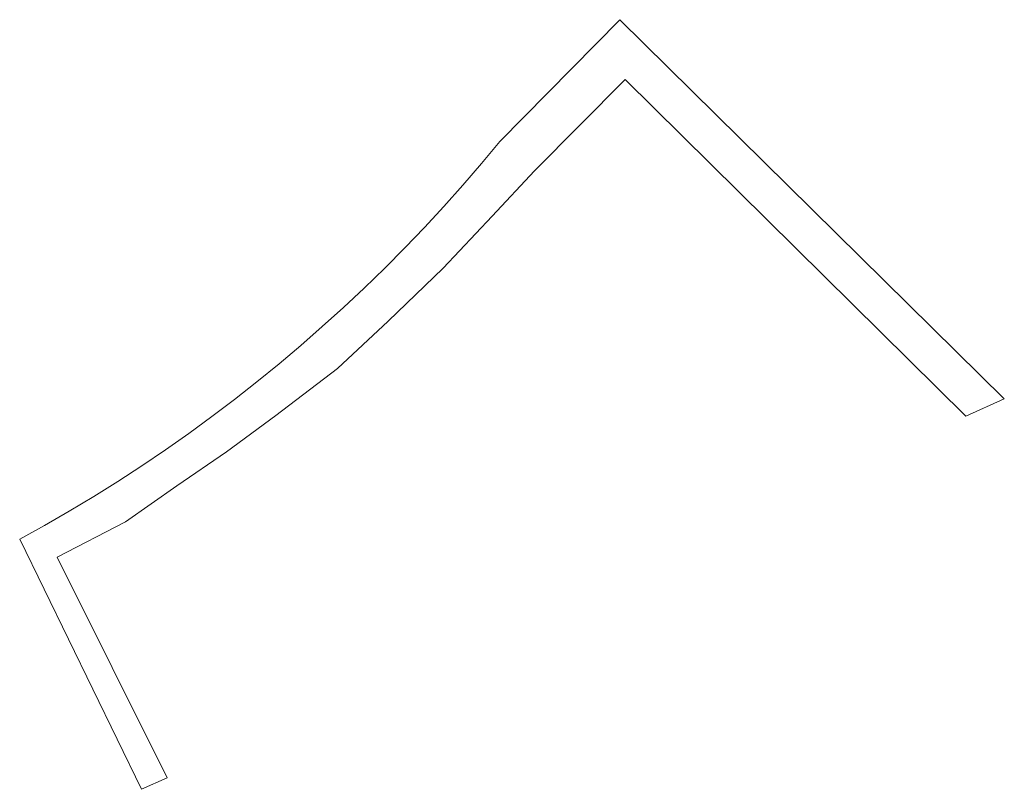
# Model space of a CAD drawing. Extents: x 212171 to 228808, y 571701 to 593093.
# Tile 34 of 97: x 222309 to 222336, y 584726 to 584747. Entities that reach past the tile are written whole.
import ezdxf

# ---------------------------------------------------------------- set-up
doc = ezdxf.new("R2010")
doc.units = 0
doc.layers.add('016 Alles planjaar 2023', color=72, linetype='Continuous', lineweight=20, true_color=0x1e90ff)

msp = doc.modelspace()

# ---------------------------------------------------------------- hatches: boundary and pattern name
at = {"layer": '016 Alles planjaar 2023', "true_color": 0x1e90ff}
h = msp.add_hatch(dxfattribs=at)
h.set_pattern_fill('DQ_CLEAR', color=72, style=0)
h.set_pattern_definition([])
h.paths.add_polyline_path([(222313.091, 584726.197), (222310.117, 584732.155), (222311.968, 584733.112), (222313.356, 584734.084), (222314.698, 584734.994), (222316.024, 584735.982), (222317.69, 584737.247), (222319.063, 584738.527), (222320.544, 584739.962), (222321.87, 584741.366), (222323.011, 584742.585), (222325.464, 584745.053), (222334.667, 584735.963), (222335.707, 584736.434), (222325.324, 584746.669), (222322.078, 584743.376), (222321.585, 584742.784), (222321.082, 584742.201), (222320.569, 584741.626), (222320.045, 584741.061), (222319.512, 584740.505), (222318.969, 584739.959), (222318.416, 584739.422), (222317.854, 584738.896), (222317.283, 584738.379), (222316.703, 584737.872), (222316.114, 584737.375), (222315.517, 584736.889), (222314.911, 584736.414), (222314.296, 584735.949), (222313.674, 584735.495), (222313.044, 584735.053), (222312.406, 584734.621), (222311.76, 584734.201), (222311.107, 584733.792), (222310.447, 584733.394), (222309.781, 584733.009), (222309.107, 584732.635), (222312.4, 584725.884), (222313.091, 584726.197)])

# ---------------------------------------------------------------- linework, layer by layer
at = {"layer": '016 Alles planjaar 2023', "color": 14, "true_color": 0x004000}
msp.add_lwpolyline([(222313.091, 584726.197), (222310.117, 584732.155), (222311.968, 584733.112), (222313.356, 584734.084), (222314.698, 584734.994), (222316.024, 584735.982), (222317.69, 584737.247), (222319.063, 584738.527), (222320.544, 584739.962), (222321.87, 584741.366), (222323.011, 584742.585), (222325.464, 584745.053), (222334.667, 584735.963), (222335.707, 584736.434), (222325.324, 584746.669), (222322.078, 584743.376), (222321.585, 584742.784), (222321.082, 584742.201), (222320.569, 584741.626), (222320.045, 584741.061), (222319.512, 584740.505), (222318.969, 584739.959), (222318.416, 584739.422), (222317.854, 584738.896), (222317.283, 584738.379), (222316.703, 584737.872), (222316.114, 584737.375), (222315.517, 584736.889), (222314.911, 584736.414), (222314.296, 584735.949), (222313.674, 584735.495), (222313.044, 584735.053), (222312.406, 584734.621), (222311.76, 584734.201), (222311.107, 584733.792), (222310.447, 584733.394), (222309.781, 584733.009), (222309.107, 584732.635), (222312.4, 584725.884), (222313.091, 584726.197)], close=True, dxfattribs=at)

doc.saveas('drawing.dxf')
